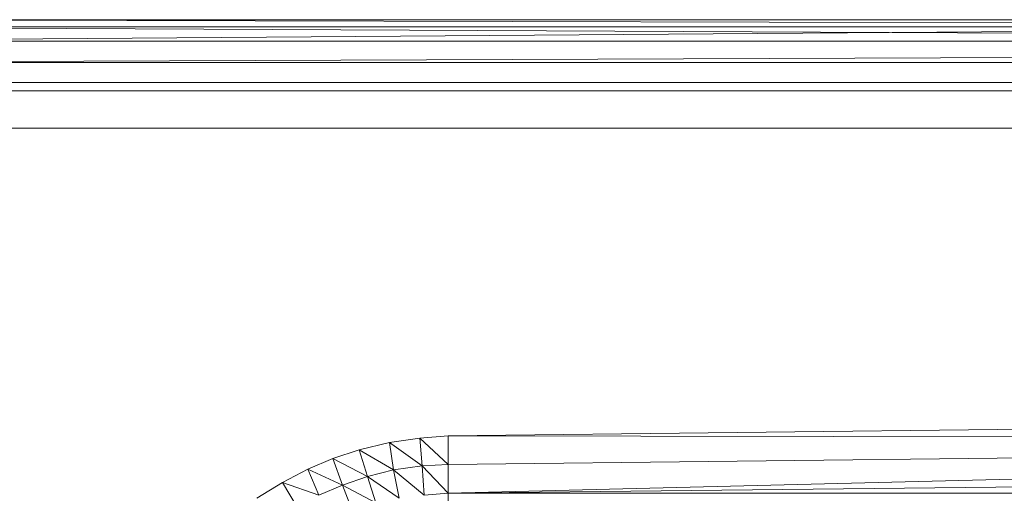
# Model space of a CAD drawing. Header units: metres. Extents: x 391.1 to 427.5, y 12.7 to 29.9.
# Tile 23 of 212: x 408.3589 to 408.497, y 14.9142 to 14.9806. Entities that reach past the tile are written whole.
import ezdxf

# ---------------------------------------------------------------- set-up
doc = ezdxf.new("R2010")
doc.units = ezdxf.units.M
doc.layers.add('02_MOBILIARIO', color=7, linetype='Continuous', lineweight=18)
doc.layers.add('Mobiliario', color=7, linetype='Continuous', lineweight=18)

# ---------------------------------------------------------------- blocks, each defined once
blk = doc.blocks.new('Family - Plats de dutxa PS-1-153583-01_CLI_AIRE_PS1')
at = {"layer": '02_MOBILIARIO', "color": 253, "true_color": 0xaaaaaa}
for p, q in [((0.81, 0.80026), (0.01, 0.80026)), ((0.81, 0.80026), (0.01, 0.80026)), ((0.02, 0.80026), (0.51, 0.80026)), ((0.02, 0.80026), (0.51, 0.80026)), ((0.41, 0.79926), (0.02, 0.80026)), ((0.41, 0.80026), (0.02, 0.80026)), ((0.41, 0.79926), (0.02, 0.80026)), ((0.41, 0.80026), (0.02, 0.79726)), ((0.02, 0.79726), (0.41, 0.80026)), ((0.02, 0.80026), (0.41, 0.80026)), ((0.02, 0.80026), (0.41, 0.79926)), ((0.02, 0.80026), (0.41, 0.79926)), ((0.41, 0.79926), (0.02, 0.79926)), ((0.41, 0.79726), (0.02, 0.79926)), ((0.41, 0.79726), (0.02, 0.79926)), ((0.41, 0.79926), (0.02, 0.79926)), ((0.51, 0.79726), (0.02, 0.79726)), ((0.02, 0.79726), (0.41, 0.79726)), ((0.02, 0.79726), (0.41, 0.79726)), ((0.41, 0.79726), (0.02, 0.79726)), ((0.8, 0.79726), (0.021, 0.79426)), ((0.021, 0.79426), (0.8, 0.79726)), ((0.021, 0.79426), (0.41, 0.79426)), ((0.41, 0.79426), (0.021, 0.79426)), ((0.038, 0.79146), (0.79, 0.79146)), ((0.022, 0.79026), (0.41, 0.79026)), ((0.41, 0.79026), (0.022, 0.79026)), ((0.79, 0.78506), (0.038, 0.78506)), ((0.41, 0.74526), (0.11556, 0.74189)), ((0.11556, 0.74189), (0.41, 0.74526)), ((0.10734, 0.74094), (0.11159, 0.74155)), ((0.10734, 0.74094), (0.11159, 0.74155)), ((0.11159, 0.74155), (0.11556, 0.74189)), ((0.11159, 0.74155), (0.11556, 0.74189)), ((0.11556, 0.73785), (0.11159, 0.74155)), ((0.11193, 0.73766), (0.11159, 0.74155)), ((0.11159, 0.74155), (0.11556, 0.73785)), ((0.11159, 0.74155), (0.11193, 0.73766)), ((0.11556, 0.74189), (0.11556, 0.73785)), ((0.41, 0.74122), (0.11556, 0.74189)), ((0.11556, 0.73785), (0.11556, 0.74189)), ((0.11556, 0.74189), (0.41, 0.74122)), ((0.1031, 0.73991), (0.10734, 0.74094)), ((0.1031, 0.73991), (0.10734, 0.74094)), ((0.11193, 0.73766), (0.10734, 0.74094)), ((0.10789, 0.73711), (0.10734, 0.74094)), ((0.10734, 0.74094), (0.11193, 0.73766)), ((0.10734, 0.74094), (0.10789, 0.73711)), ((0.41, 0.74122), (0.11556, 0.73785)), ((0.41, 0.74122), (0.11556, 0.7338)), ((0.41, 0.74122), (0.11556, 0.73785)), ((0.11556, 0.7338), (0.41, 0.74122)), ((0.0959, 0.73717), (0.09941, 0.73868)), ((0.0959, 0.73717), (0.09941, 0.73868)), ((0.09941, 0.73868), (0.1031, 0.73991)), ((0.09941, 0.73868), (0.1031, 0.73991)), ((0.10428, 0.73618), (0.09941, 0.73868)), ((0.10075, 0.73496), (0.09941, 0.73868)), ((0.09941, 0.73868), (0.10428, 0.73618)), ((0.09941, 0.73868), (0.10075, 0.73496)), ((0.1031, 0.73991), (0.10428, 0.73618)), ((0.10789, 0.73711), (0.1031, 0.73991)), ((0.10428, 0.73618), (0.1031, 0.73991)), ((0.1031, 0.73991), (0.10789, 0.73711)), ((0.09236, 0.73534), (0.0959, 0.73717)), ((0.09236, 0.73534), (0.0959, 0.73717)), ((0.10075, 0.73496), (0.0959, 0.73717)), ((0.09742, 0.73353), (0.0959, 0.73717)), ((0.0959, 0.73717), (0.10075, 0.73496)), ((0.0959, 0.73717), (0.09742, 0.73353)), ((0.11193, 0.73766), (0.10789, 0.73711)), ((0.10789, 0.73711), (0.11193, 0.73766)), ((0.11556, 0.73785), (0.11193, 0.73766)), ((0.11193, 0.73766), (0.11556, 0.73785)), ((0.11193, 0.73766), (0.1122, 0.73356)), ((0.11556, 0.7338), (0.11193, 0.73766)), ((0.1122, 0.73356), (0.11193, 0.73766)), ((0.11193, 0.73766), (0.11556, 0.7338)), ((0.11556, 0.73785), (0.11556, 0.7338)), ((0.11556, 0.7338), (0.11556, 0.73785)), ((0.11556, 0.7338), (0.41, 0.73717)), ((0.11556, 0.7338), (0.41, 0.73717)), ((0.10075, 0.73496), (0.10428, 0.73618)), ((0.10428, 0.73618), (0.10075, 0.73496)), ((0.10789, 0.73711), (0.10428, 0.73618)), ((0.10428, 0.73618), (0.10789, 0.73711)), ((0.10428, 0.73618), (0.10545, 0.73245)), ((0.1087, 0.73312), (0.10428, 0.73618)), ((0.10545, 0.73245), (0.10428, 0.73618)), ((0.10428, 0.73618), (0.1087, 0.73312)), ((0.1122, 0.73356), (0.10789, 0.73711)), ((0.1087, 0.73312), (0.10789, 0.73711)), ((0.10789, 0.73711), (0.1122, 0.73356)), ((0.10789, 0.73711), (0.1087, 0.73312)), ((0.08876, 0.73312), (0.09236, 0.73534)), ((0.08876, 0.73312), (0.09236, 0.73534)), ((0.09236, 0.73534), (0.09439, 0.73188)), ((0.09742, 0.73353), (0.09236, 0.73534)), ((0.09439, 0.73188), (0.09236, 0.73534)), ((0.09236, 0.73534), (0.09742, 0.73353)), ((0.09742, 0.73353), (0.10075, 0.73496)), ((0.10075, 0.73496), (0.09742, 0.73353)), ((0.10545, 0.73245), (0.10075, 0.73496)), ((0.10214, 0.73129), (0.10075, 0.73496)), ((0.10075, 0.73496), (0.10545, 0.73245)), ((0.10075, 0.73496), (0.10214, 0.73129)), ((0.1122, 0.73356), (0.11556, 0.7338)), ((0.11556, 0.7338), (0.1122, 0.73356)), ((0.11556, 0.7338), (0.11556, 0.73043)), ((0.41, 0.7338), (0.11556, 0.7338)), ((0.11556, 0.73043), (0.11556, 0.7338)), ((0.11556, 0.7338), (0.41, 0.7338))]:
    blk.add_line(p, q, dxfattribs=at)
at = {"layer": 'Mobiliario', "color": 253, "true_color": 0xaaaaaa}
for p, q in [((0.79, 0.79146), (0.038, 0.79146)), ((0.038, 0.78506), (0.79, 0.78506))]:
    blk.add_line(p, q, dxfattribs=at)
blk = doc.blocks.new('LONDR55-XX_ZZ-ARQ-CAA-M3D-Londres55_ifc-1-01_CLI_AIRE_PS1')
at = {"layer": '02_MOBILIARIO', "color": 253, "lineweight": 18, "true_color": 0xaaaaaa}
blk.add_blockref('Family - Plats de dutxa PS-1-153583-01_CLI_AIRE_PS1', (408.30344, 14.18035), dxfattribs=at)

msp = doc.modelspace()

# ---------------------------------------------------------------- block references
at = {"lineweight": 5}
msp.add_blockref('LONDR55-XX_ZZ-ARQ-CAA-M3D-Londres55_ifc-1-01_CLI_AIRE_PS1', (0, 0), dxfattribs=at)

doc.saveas('drawing.dxf')
